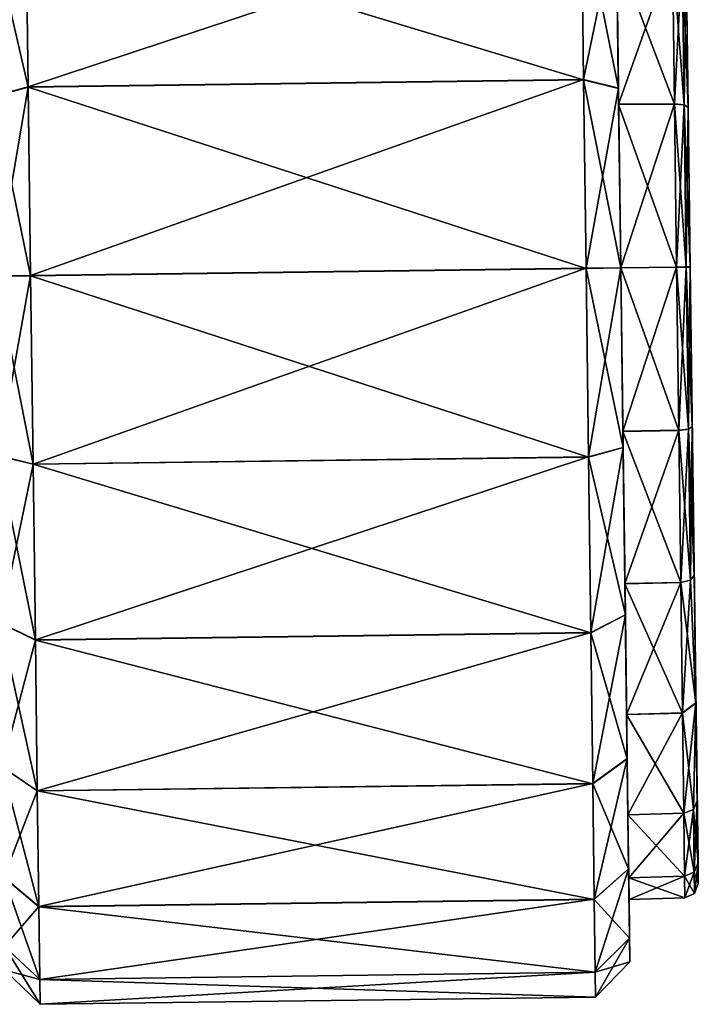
# Model space of a CAD drawing. Extents: x -0.028 to 0.388, y -0.064 to 0.018.
# Tile 255 of 256: x 0.378 to 0.388, y -0.013 to 0.002. Entities that reach past the tile are written whole.
import ezdxf

# ---------------------------------------------------------------- set-up
doc = ezdxf.new("R2010")
doc.units = 0
doc.layers.add('mesh', color=7, linetype='CONTINUOUS')

msp = doc.modelspace()

# ---------------------------------------------------------------- meshes
at = {"layer": 'mesh'}
mesh = msp.add_polyface(dxfattribs=at)
corners = [(0.386933, 0.004528, -0.005828), (0.386904, 0.006753, -0.007263), (0.386914, 0.005974, -0.007713), (0.386925, 0.005164, -0.005192), (0.386958, 0.002644, -0.004382), (0.386952, 0.003094, -0.003602), (0.386933, 0.004526, -0.018697), (0.386925, 0.005162, -0.019334), (0.386952, 0.003091, -0.020923), (0.386914, 0.005972, -0.016813), (0.386904, 0.006752, -0.017263), (0.386902, 0.006882, -0.014618), (0.386891, 0.007751, -0.014851), (0.386891, 0.007752, -0.009675), (0.386902, 0.006882, -0.009908), (0.388017, -0.001894, -0.012262), (0.387916, 0.005801, -0.00782), (0.387905, 0.006689, -0.009963), (0.387935, 0.00439, -0.005979), (0.387905, 0.006688, -0.014563), (0.387916, 0.0058, -0.016706), (0.387901, 0.006991, -0.012263), (0.387737, 0.004529, -0.005838), (0.387718, 0.005972, -0.00772), (0.387706, 0.006879, -0.009911), (0.387702, 0.007189, -0.012263), (0.386898, 0.007192, -0.012263), (0.387706, 0.006879, -0.014615), (0.387718, 0.005971, -0.016806), (0.387737, 0.004527, -0.018688), (0.387761, 0.002645, -0.020131), (0.386958, 0.002641, -0.020143), (0.387858, 0.005921, -0.016776), (0.387935, 0.004388, -0.018546), (0.387846, 0.006823, -0.014599), (0.387842, 0.007131, -0.012263), (0.387846, 0.006823, -0.009927), (0.387857, 0.005922, -0.00775), (0.387901, 0.002617, -0.020079), (0.387761, 0.002647, -0.004394), (0.387901, 0.002619, -0.004446)]
mesh.append_faces([[corners[k] for k in face] for face in [(0, 1, 2, 2), (0, 3, 1, 1), (4, 3, 0, 0), (4, 5, 3, 3), (6, 7, 8, 8), (9, 7, 6, 6), (9, 10, 7, 7), (11, 10, 9, 9), (11, 12, 10, 10), (2, 13, 14, 14), (15, 16, 17, 17), (15, 18, 16, 16), (15, 19, 20, 20), (15, 21, 19, 19), (0, 22, 4, 4), (0, 23, 22, 22), (2, 23, 0, 0), (2, 24, 23, 23), (14, 24, 2, 2), (14, 25, 24, 24), (26, 25, 14, 14), (26, 27, 25, 25), (11, 27, 26, 26), (11, 28, 27, 27), (9, 28, 11, 11), (9, 29, 28, 28), (6, 29, 9, 9), (6, 30, 29, 29), (31, 30, 6, 6), (20, 32, 33, 33), (20, 34, 32, 32), (19, 34, 20, 20), (19, 35, 34, 34), (21, 35, 19, 19), (21, 36, 35, 35), (17, 36, 21, 21), (17, 37, 36, 36), (16, 37, 17, 17), (16, 18, 37, 37), (33, 29, 38, 38), (33, 28, 29, 29), (32, 28, 33, 33), (32, 27, 28, 28), (34, 27, 32, 32), (34, 25, 27, 27), (35, 25, 34, 34), (35, 24, 25, 25), (36, 24, 35, 35), (36, 23, 24, 24), (37, 23, 36, 36), (37, 22, 23, 23), (18, 22, 37, 37), (18, 39, 22, 22), (40, 39, 18, 18)]])
mesh = msp.add_polyface(dxfattribs=at)
corners = [(0.387017, -0.001906, -0.003162), (0.387017, -0.001906, -0.002262), (0.386983, 0.000682, -0.002603), (0.387048, -0.004261, -0.003472), (0.387051, -0.004494, -0.002602), (0.387017, -0.001909, -0.021362), (0.387017, -0.001909, -0.022262), (0.387051, -0.004497, -0.021921), (0.386986, 0.000447, -0.021052), (0.386983, 0.000679, -0.021921), (0.388017, -0.001894, -0.012262), (0.388017, -0.001895, -0.021148), (0.388047, -0.004195, -0.020845), (0.387987, 0.000404, -0.020845), (0.387987, 0.000407, -0.003679), (0.387959, 0.00255, -0.004567), (0.388017, -0.001893, -0.003376), (0.388047, -0.004192, -0.003678), (0.387935, 0.00439, -0.005979), (0.387905, 0.006689, -0.009963), (0.387901, 0.006991, -0.012263), (0.387959, 0.002547, -0.019958), (0.387935, 0.004388, -0.018546), (0.387916, 0.0058, -0.016706), (0.387048, -0.004264, -0.021051), (0.387851, -0.004249, -0.021038), (0.387821, -0.001895, -0.003176), (0.38779, 0.000456, -0.003486), (0.386986, 0.000449, -0.003472), (0.387761, 0.002647, -0.004394), (0.386958, 0.002644, -0.004382), (0.387737, 0.004529, -0.005838), (0.386958, 0.002641, -0.020143), (0.38779, 0.000453, -0.021039), (0.387761, 0.002645, -0.020131), (0.387821, -0.001898, -0.021348), (0.387929, 0.00044, -0.020981), (0.387901, 0.002617, -0.020079), (0.387901, 0.002619, -0.004446), (0.387929, 0.000442, -0.003544), (0.38796, -0.001893, -0.003236), (0.38799, -0.004229, -0.003543), (0.38796, -0.001896, -0.021288), (0.387737, 0.004527, -0.018688), (0.387851, -0.004247, -0.003485), (0.38799, -0.004232, -0.02098)]
mesh.append_faces([[corners[k] for k in face] for face in [(0, 1, 2, 2), (3, 1, 0, 0), (3, 4, 1, 1), (5, 6, 7, 7), (8, 6, 5, 5), (8, 9, 6, 6), (10, 11, 12, 12), (13, 11, 10, 10), (10, 14, 15, 15), (10, 16, 14, 14), (17, 16, 10, 10), (15, 18, 10, 10), (19, 20, 10, 10), (10, 21, 13, 13), (10, 22, 21, 21), (23, 22, 10, 10), (24, 25, 5, 5), (0, 26, 3, 3), (0, 27, 26, 26), (28, 27, 0, 0), (28, 29, 27, 27), (30, 29, 28, 28), (30, 31, 29, 29), (32, 33, 34, 34), (8, 33, 32, 32), (8, 35, 33, 33), (5, 35, 8, 8), (5, 25, 35, 35), (13, 36, 11, 11), (13, 37, 36, 36), (21, 37, 13, 13), (21, 22, 37, 37), (15, 38, 18, 18), (15, 39, 38, 38), (14, 39, 15, 15), (14, 40, 39, 39), (16, 40, 14, 14), (16, 41, 40, 40), (17, 41, 16, 16), (11, 42, 12, 12), (11, 36, 42, 42), (36, 33, 42, 42), (36, 34, 33, 33), (37, 34, 36, 36), (37, 43, 34, 34), (38, 27, 29, 29), (39, 27, 38, 38), (39, 26, 27, 27), (40, 26, 39, 39), (40, 44, 26, 26), (41, 44, 40, 40), (42, 35, 45, 45), (42, 33, 35, 35)]])
mesh = msp.add_polyface(dxfattribs=at)
corners = [(0.378482, 0.000698, -0.022404), (0.377984, 0.000562, -0.021921), (0.378518, -0.00202, -0.022762), (0.377953, 0.002973, -0.020923), (0.378449, 0.00323, -0.021356), (0.378449, 0.003233, -0.003169), (0.377984, 0.000565, -0.002603), (0.377953, 0.002976, -0.003602), (0.378482, 0.000701, -0.00212), (0.378018, -0.002023, -0.002262), (0.378518, -0.002017, -0.001762), (0.378052, -0.004611, -0.002602), (0.378553, -0.004734, -0.002119), (0.378018, -0.002026, -0.022262), (0.378554, -0.004737, -0.022404), (0.386482, 0.000805, -0.00212), (0.386983, 0.000682, -0.002603), (0.386517, -0.001912, -0.001762), (0.386952, 0.003094, -0.003602), (0.386449, 0.003337, -0.003169), (0.386449, 0.003335, -0.021356), (0.386983, 0.000679, -0.021921), (0.386952, 0.003091, -0.020923), (0.386482, 0.000802, -0.022404), (0.387017, -0.001909, -0.022262), (0.386517, -0.001915, -0.022762), (0.387051, -0.004497, -0.021921), (0.386553, -0.004633, -0.022404), (0.387017, -0.001906, -0.002262), (0.386553, -0.00463, -0.002119), (0.386986, 0.000449, -0.003472), (0.386958, 0.002644, -0.004382), (0.387017, -0.001906, -0.003162), (0.386958, 0.002641, -0.020143), (0.386986, 0.000447, -0.021052), (0.386933, 0.004526, -0.018697), (0.378012, -0.001547, -0.002974), (0.378047, -0.004226, -0.021183), (0.378036, -0.003444, -0.021357), (0.378028, -0.002812, -0.021406), (0.377968, -0.001554, -0.003099), (0.378036, -0.003811, -0.00318), (0.377977, 0.000685, -0.003412), (0.378003, -0.001454, -0.021481), (0.378007, -0.001192, -0.021504), (0.378006, -0.001081, -0.021496), (0.378016, -0.001888, -0.021478), (0.378001, -0.000711, -0.021468)]
mesh.append_faces([[corners[k] for k in face] for face in [(0, 1, 2, 2), (0, 3, 1, 1), (4, 3, 0, 0), (5, 6, 7, 7), (8, 6, 5, 5), (8, 9, 6, 6), (10, 9, 8, 8), (10, 11, 9, 9), (12, 11, 10, 10), (2, 13, 14, 14), (2, 1, 13, 13), (15, 16, 17, 17), (15, 18, 16, 16), (19, 18, 15, 15), (20, 21, 22, 22), (23, 21, 20, 20), (23, 24, 21, 21), (25, 24, 23, 23), (25, 26, 24, 24), (27, 26, 25, 25), (17, 28, 29, 29), (17, 16, 28, 28), (30, 18, 31, 31), (30, 16, 18, 18), (32, 16, 30, 30), (33, 21, 34, 34), (33, 22, 21, 21), (35, 22, 33, 33), (23, 0, 25, 25), (23, 4, 0, 0), (20, 4, 23, 23), (19, 8, 5, 5), (15, 8, 19, 19), (15, 10, 8, 8), (17, 10, 15, 15), (17, 12, 10, 10), (29, 12, 17, 17), (25, 2, 27, 27), (25, 0, 2, 2), (11, 36, 9, 9), (37, 38, 39, 39), (40, 36, 41, 41), (40, 42, 36, 36), (43, 44, 45, 45), (9, 36, 42, 42), (11, 41, 36, 36), (13, 43, 46, 46), (13, 44, 43, 43), (13, 39, 38, 38), (46, 39, 13, 13), (13, 45, 44, 44), (13, 47, 45, 45), (1, 47, 13, 13)]])
mesh = msp.add_polyface(dxfattribs=at)
corners = [(0.386553, -0.004633, -0.022404), (0.387083, -0.006908, -0.020921), (0.387051, -0.004497, -0.021921), (0.386586, -0.007165, -0.021354), (0.38711, -0.008979, -0.019332), (0.386614, -0.009337, -0.004836), (0.387083, -0.006905, -0.003601), (0.38711, -0.008977, -0.00519), (0.386586, -0.007162, -0.003168), (0.387051, -0.004494, -0.002602), (0.386553, -0.00463, -0.002119), (0.387017, -0.001906, -0.002262), (0.387077, -0.006456, -0.00438), (0.387048, -0.004261, -0.003472), (0.387101, -0.00834, -0.005826), (0.38712, -0.009787, -0.007711), (0.387077, -0.006458, -0.020142), (0.387101, -0.008342, -0.018696), (0.387048, -0.004264, -0.021051), (0.387017, -0.001909, -0.021362), (0.388017, -0.001894, -0.012262), (0.388047, -0.004195, -0.020845), (0.388075, -0.006338, -0.019957), (0.388118, -0.00959, -0.016704), (0.388129, -0.010477, -0.01456), (0.388099, -0.008178, -0.018544), (0.388129, -0.010476, -0.009961), (0.388118, -0.009588, -0.007818), (0.388133, -0.010779, -0.01226), (0.388075, -0.006336, -0.004566), (0.388047, -0.004192, -0.003678), (0.388099, -0.008176, -0.005977), (0.38788, -0.00644, -0.02013), (0.387851, -0.004249, -0.021038), (0.387905, -0.008322, -0.018686), (0.387924, -0.009765, -0.016804), (0.38788, -0.006438, -0.004392), (0.387905, -0.00832, -0.005836), (0.387851, -0.004247, -0.003485), (0.387821, -0.001895, -0.003176), (0.388019, -0.006406, -0.004444), (0.38799, -0.004229, -0.003543), (0.388062, -0.00971, -0.007748), (0.388019, -0.006409, -0.020078), (0.38799, -0.004232, -0.02098), (0.38796, -0.001896, -0.021288), (0.387923, -0.009764, -0.007718), (0.387821, -0.001898, -0.021348)]
mesh.append_faces([[corners[k] for k in face] for face in [(0, 1, 2, 2), (3, 4, 1, 1), (5, 6, 7, 7), (8, 9, 6, 6), (10, 11, 9, 9), (12, 9, 13, 13), (12, 6, 9, 9), (14, 6, 12, 12), (14, 7, 6, 6), (15, 7, 14, 14), (16, 4, 17, 17), (16, 1, 4, 4), (18, 1, 16, 16), (18, 2, 1, 1), (19, 2, 18, 18), (20, 21, 22, 22), (20, 23, 24, 24), (20, 25, 23, 23), (22, 25, 20, 20), (20, 26, 27, 27), (20, 28, 26, 26), (24, 28, 20, 20), (20, 29, 30, 30), (20, 31, 29, 29), (27, 31, 20, 20), (18, 32, 33, 33), (16, 32, 18, 18), (16, 34, 32, 32), (17, 34, 16, 16), (17, 35, 34, 34), (14, 36, 37, 37), (12, 36, 14, 14), (12, 38, 36, 36), (13, 38, 12, 12), (13, 39, 38, 38), (30, 40, 41, 41), (29, 40, 30, 30), (29, 31, 40, 40), (27, 42, 31, 31), (22, 43, 25, 25), (22, 44, 43, 43), (21, 44, 22, 22), (21, 45, 44, 44), (41, 36, 38, 38), (40, 36, 41, 41), (40, 37, 36, 36), (31, 37, 40, 40), (31, 46, 37, 37), (42, 46, 31, 31), (25, 32, 34, 34), (43, 32, 25, 25), (43, 33, 32, 32), (44, 33, 43, 43), (44, 47, 33, 33)]])
mesh = msp.add_polyface(dxfattribs=at)
corners = [(0.378553, -0.004734, -0.002119), (0.378083, -0.007023, -0.003601), (0.378052, -0.004611, -0.002602), (0.378587, -0.007266, -0.003168), (0.37811, -0.009094, -0.00519), (0.378615, -0.009441, -0.004836), (0.378131, -0.010684, -0.00726), (0.378637, -0.01111, -0.00701), (0.378144, -0.011683, -0.009672), (0.378651, -0.012159, -0.009543), (0.378149, -0.012024, -0.01226), (0.378655, -0.012517, -0.01226), (0.378144, -0.011684, -0.014849), (0.378651, -0.01216, -0.014978), (0.378131, -0.010685, -0.01726), (0.378637, -0.011112, -0.01751), (0.37811, -0.009096, -0.019332), (0.378615, -0.009443, -0.019685), (0.378083, -0.007026, -0.020921), (0.378587, -0.007269, -0.021354), (0.378052, -0.004614, -0.021921), (0.378554, -0.004737, -0.022404), (0.378018, -0.002026, -0.022262), (0.386586, -0.007165, -0.021354), (0.387083, -0.006908, -0.020921), (0.386553, -0.004633, -0.022404), (0.386614, -0.009339, -0.019685), (0.38711, -0.008979, -0.019332), (0.386586, -0.007162, -0.003168), (0.387083, -0.006905, -0.003601), (0.386614, -0.009337, -0.004836), (0.386553, -0.00463, -0.002119), (0.387051, -0.004494, -0.002602), (0.386636, -0.011005, -0.00701), (0.38665, -0.012055, -0.009543), (0.386655, -0.012413, -0.01226), (0.38665, -0.012055, -0.014978), (0.386636, -0.011007, -0.01751), (0.378518, -0.00202, -0.022762), (0.378135, -0.010993, -0.010688), (0.378137, -0.011137, -0.011683), (0.378134, -0.010919, -0.010173), (0.378133, -0.010782, -0.009804), (0.378137, -0.011112, -0.01284), (0.378137, -0.011104, -0.013209), (0.378133, -0.010818, -0.014708), (0.378135, -0.011002, -0.013745)]
mesh.append_faces([[corners[k] for k in face] for face in [(0, 1, 2, 2), (3, 1, 0, 0), (3, 4, 1, 1), (5, 4, 3, 3), (5, 6, 4, 4), (7, 6, 5, 5), (7, 8, 6, 6), (9, 8, 7, 7), (9, 10, 8, 8), (11, 10, 9, 9), (11, 12, 10, 10), (13, 12, 11, 11), (13, 14, 12, 12), (15, 14, 13, 13), (15, 16, 14, 14), (17, 16, 15, 15), (17, 18, 16, 16), (19, 18, 17, 17), (19, 20, 18, 18), (21, 20, 19, 19), (21, 22, 20, 20), (23, 24, 25, 25), (26, 27, 23, 23), (28, 29, 30, 30), (31, 32, 28, 28), (31, 3, 0, 0), (28, 3, 31, 31), (28, 5, 3, 3), (30, 5, 28, 28), (30, 7, 5, 5), (33, 7, 30, 30), (33, 9, 7, 7), (34, 9, 33, 33), (34, 11, 9, 9), (35, 11, 34, 34), (35, 13, 11, 11), (36, 13, 35, 35), (36, 15, 13, 13), (37, 15, 36, 36), (37, 17, 15, 15), (26, 17, 37, 37), (26, 19, 17, 17), (23, 19, 26, 26), (23, 21, 19, 19), (25, 21, 23, 23), (25, 38, 21, 21), (39, 10, 40, 40), (39, 8, 10, 10), (41, 42, 8, 8), (10, 43, 40, 40), (10, 44, 43, 43), (12, 44, 10, 10), (45, 46, 12, 12)]])
mesh = msp.add_polyface(dxfattribs=at)
corners = [(0.386614, -0.009339, -0.019685), (0.38713, -0.010567, -0.01726), (0.38711, -0.008979, -0.019332), (0.386636, -0.011007, -0.01751), (0.387143, -0.011566, -0.014849), (0.38665, -0.012055, -0.014978), (0.387148, -0.011906, -0.01226), (0.386655, -0.012413, -0.01226), (0.387143, -0.011565, -0.009672), (0.38665, -0.012055, -0.009543), (0.38713, -0.010566, -0.00726), (0.386636, -0.011005, -0.00701), (0.38711, -0.008977, -0.00519), (0.386614, -0.009337, -0.004836), (0.38712, -0.009787, -0.007711), (0.387132, -0.010696, -0.009905), (0.387136, -0.011006, -0.01226), (0.387132, -0.010697, -0.014616), (0.38712, -0.009788, -0.016811), (0.387101, -0.008342, -0.018696), (0.387924, -0.009765, -0.016804), (0.387935, -0.010673, -0.014612), (0.387939, -0.010982, -0.01226), (0.387935, -0.010672, -0.009909), (0.387923, -0.009764, -0.007718), (0.387905, -0.00832, -0.005836), (0.387101, -0.00834, -0.005826), (0.388118, -0.009588, -0.007818), (0.388074, -0.010612, -0.009924), (0.388062, -0.00971, -0.007748), (0.388129, -0.010476, -0.009961), (0.388078, -0.01092, -0.01226), (0.388133, -0.010779, -0.01226), (0.388074, -0.010613, -0.014597), (0.388129, -0.010477, -0.01456), (0.388062, -0.009712, -0.016774), (0.388118, -0.00959, -0.016704), (0.388099, -0.008178, -0.018544), (0.387905, -0.008322, -0.018686)]
mesh.append_faces([[corners[k] for k in face] for face in [(0, 1, 2, 2), (3, 1, 0, 0), (3, 4, 1, 1), (5, 4, 3, 3), (5, 6, 4, 4), (7, 6, 5, 5), (7, 8, 6, 6), (9, 8, 7, 7), (9, 10, 8, 8), (11, 10, 9, 9), (11, 12, 10, 10), (13, 12, 11, 11), (14, 10, 12, 12), (15, 10, 14, 14), (15, 8, 10, 10), (16, 8, 15, 15), (16, 6, 8, 8), (17, 6, 16, 16), (17, 4, 6, 6), (18, 4, 17, 17), (18, 1, 4, 4), (19, 1, 18, 18), (19, 2, 1, 1), (18, 20, 19, 19), (18, 21, 20, 20), (17, 21, 18, 18), (17, 22, 21, 21), (16, 22, 17, 17), (16, 23, 22, 22), (15, 23, 16, 16), (15, 24, 23, 23), (14, 24, 15, 15), (14, 25, 24, 24), (26, 25, 14, 14), (27, 28, 29, 29), (30, 28, 27, 27), (30, 31, 28, 28), (32, 31, 30, 30), (32, 33, 31, 31), (34, 33, 32, 32), (34, 35, 33, 33), (36, 35, 34, 34), (36, 37, 35, 35), (29, 23, 24, 24), (28, 23, 29, 29), (28, 22, 23, 23), (31, 22, 28, 28), (31, 21, 22, 22), (33, 21, 31, 31), (33, 20, 21, 21), (35, 20, 33, 33), (35, 38, 20, 20), (37, 38, 35, 35)]])

doc.saveas('drawing.dxf')
